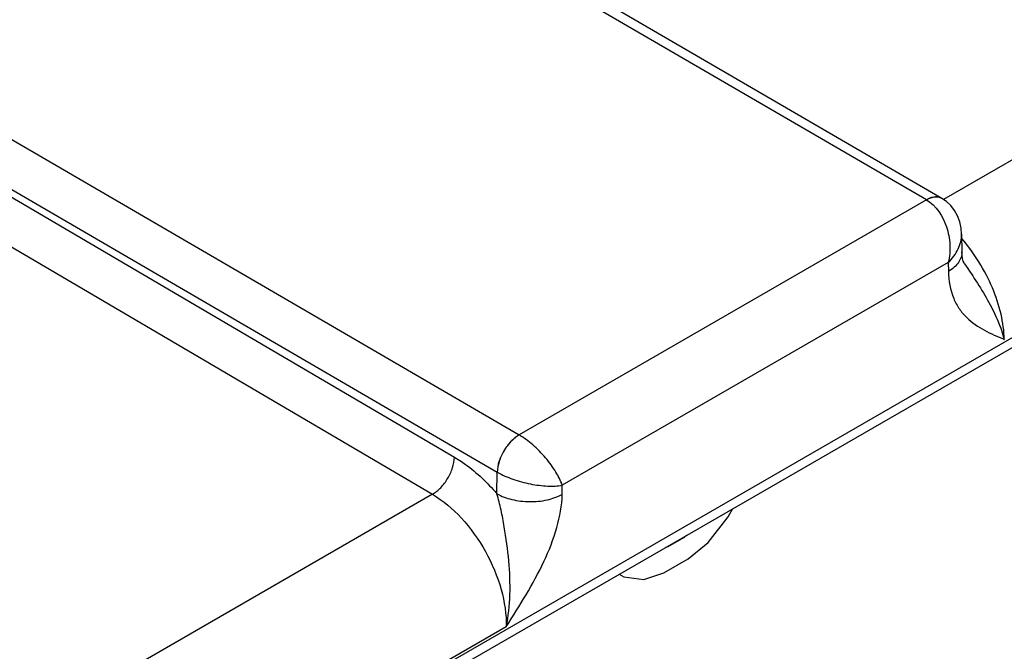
# Model space of a CAD drawing. Header units: inches. Extents: x 0 to 34, y 0 to 22.
# Tile 84 of 168: x 7.556 to 8.036, y 18.645 to 18.953. Entities that reach past the tile are written whole.
import ezdxf

# ---------------------------------------------------------------- set-up
doc = ezdxf.new("R2010")
doc.units = ezdxf.units.IN
doc.header["$LTSCALE"] = 1.87
doc.header["$MEASUREMENT"] = 0
doc.layers.get('0').update_dxf_attribs({"linetype": 'CONTINUOUS'})

msp = doc.modelspace()

# ---------------------------------------------------------------- linework, layer by layer
at = {"color": 7, "linetype": 'CONTINUOUS'}
for p, q in [((4.56377, 16.79056), (8.99215, 19.34746)), ((4.56081, 16.78404), (8.9892, 19.34093)), ((8.00581, 18.8656), (7.70062, 19.04333)), ((8.31711, 19.04438), (8.00658, 18.86508)), ((7.99834, 18.86485), (7.69312, 19.04259)), ((7.49468, 18.92801), (7.79985, 18.75025)), ((7.48403, 18.90988), (7.78917, 18.73213)), ((7.48403, 18.90649), (7.76831, 18.73943)), ((7.47333, 18.88838), (7.75761, 18.72133)), ((7.99834, 18.86485), (7.79985, 18.75025)), ((8.01549, 18.84811), (8.01562, 18.8395)), ((8.00896, 18.83432), (7.8209, 18.72574)), ((8.00896, 18.83432), (8.00903, 18.82997)), ((8.01697, 18.83376), (8.01697, 18.83375)), ((7.78902, 18.72163), (7.78917, 18.73213)), ((7.82083, 18.72131), (7.8209, 18.72574)), ((7.75761, 18.72133), (7.44708, 18.54204)), ((7.90176, 18.7104), (7.90402, 18.71436)), ((7.89198, 18.69783), (7.90176, 18.7104)), ((7.88023, 18.70028), (7.8724, 18.69576)), ((7.87993, 18.70045), (7.88023, 18.70028)), ((7.88142, 18.70131), (7.88023, 18.70028)), ((7.88219, 18.68987), (7.89198, 18.69783)), ((7.8724, 18.69576), (7.87122, 18.69542)), ((7.8721, 18.69593), (7.8724, 18.69576)), ((7.87044, 18.68309), (7.88219, 18.68987)), ((7.84862, 18.68237), (7.85087, 18.68102)), ((7.85087, 18.68102), (7.86066, 18.67974)), ((7.86066, 18.67974), (7.87044, 18.68309)), ((7.79358, 18.65674), (7.47679, 18.47383))]:
    msp.add_line(p, q, dxfattribs=at)
for points in [[(8.01549, 18.84811), (8.01527, 18.85102), (8.01458, 18.85422), (8.01348, 18.85714), (8.01201, 18.85976), (8.0102, 18.86207), (8.00808, 18.86405), (8.00589, 18.86556)], [(8.01697, 18.83375), (8.01668, 18.83424), (8.01632, 18.83508), (8.01598, 18.83623), (8.01573, 18.83775), (8.01562, 18.8395)]]:
    msp.add_lwpolyline(points, dxfattribs=at)
for points, knots in [([(8.00581, 18.8656), (8.00532, 18.86589), (8.00419, 18.86631), (8.0023, 18.86635), (8.00028, 18.86587), (7.99897, 18.86524), (7.99831, 18.86486)], [0, 0, 0, 0, 0.217316, 0.450286, 0.709676, 1, 1, 1, 1]), ([(8.00589, 18.86556), (8.00539, 18.86585), (8.00425, 18.86628), (8.00235, 18.86633), (8.00032, 18.86585), (7.999, 18.86523), (7.99834, 18.86485)], [0, 0, 0, 0, 0.217522, 0.450595, 0.709926, 1, 1, 1, 1]), ([(7.99834, 18.86485), (8.00302, 18.86211), (8.00725, 18.8556), (8.00933, 18.84747), (8.01003, 18.84159), (8.00966, 18.83714), (8.00896, 18.83432)], [0, 0, 0, 0, 0.479289, 0.611923, 0.744389, 1, 1, 1, 1]), ([(8.00896, 18.83432), (8.01092, 18.83625), (8.01415, 18.84044), (8.01552, 18.84567), (8.01549, 18.84811)], [0, 0, 0, 0, 0.52929, 1, 1, 1, 1]), ([(8.03629, 18.79688), (8.03621, 18.80098), (8.03497, 18.8096), (8.03071, 18.82233), (8.02423, 18.83479), (8.01863, 18.84247), (8.01554, 18.84604)], [0, 0, 0, 0, 0.226977, 0.477051, 0.739066, 1, 1, 1, 1]), ([(8.01562, 18.8395), (8.01563, 18.83862), (8.01534, 18.83678), (8.01399, 18.8342), (8.01184, 18.83186), (8.01003, 18.83057), (8.00903, 18.82997)], [0, 0, 0, 0, 0.21857, 0.452166, 0.711185, 1, 1, 1, 1]), ([(8.01697, 18.83375), (8.01904, 18.83058), (8.02321, 18.82441), (8.02883, 18.81511), (8.03329, 18.80598), (8.03547, 18.79985), (8.03629, 18.79688)], [0, 0, 0, 0, 0.272107, 0.534098, 0.778987, 1, 1, 1, 1]), ([(8.00903, 18.82997), (8.0091, 18.82551), (8.01023, 18.81898), (8.0142, 18.81169), (8.01896, 18.80605), (8.02648, 18.80098), (8.03302, 18.79825), (8.03629, 18.79688)], [0, 0, 0, 0, 0.290805, 0.418063, 0.537966, 0.768912, 1, 1, 1, 1]), ([(7.79983, 18.75026), (7.79834, 18.7494), (7.79552, 18.74704), (7.7922, 18.74256), (7.7899, 18.73748), (7.78921, 18.73386), (7.78917, 18.73213)], [0, 0, 0, 0, 0.236844, 0.499187, 0.761971, 1, 1, 1, 1]), ([(7.79985, 18.75025), (7.79837, 18.74938), (7.79556, 18.74701), (7.79226, 18.74253), (7.78997, 18.73744), (7.78928, 18.73382), (7.78924, 18.73209)], [0, 0, 0, 0, 0.23658, 0.498909, 0.76183, 1, 1, 1, 1]), ([(7.8209, 18.72574), (7.82013, 18.72798), (7.81773, 18.73266), (7.81283, 18.73928), (7.80681, 18.74541), (7.80221, 18.74887), (7.79985, 18.75025)], [0, 0, 0, 0, 0.216799, 0.47672, 0.750266, 1, 1, 1, 1]), ([(7.75761, 18.72133), (7.7591, 18.72219), (7.76192, 18.72455), (7.76525, 18.72902), (7.76756, 18.73409), (7.76827, 18.73771), (7.76831, 18.73943)], [0, 0, 0, 0, 0.236981, 0.49946, 0.762231, 1, 1, 1, 1]), ([(7.76831, 18.73943), (7.77015, 18.73835), (7.77779, 18.73333), (7.78447, 18.72694), (7.78902, 18.72163)], [0, 0, 0, 0, 0.234431, 1, 1, 1, 1]), ([(7.78924, 18.73209), (7.79161, 18.73073), (7.79691, 18.72845), (7.8052, 18.72622), (7.81334, 18.72517), (7.81858, 18.72534), (7.8209, 18.72574)], [0, 0, 0, 0, 0.250301, 0.524327, 0.784175, 1, 1, 1, 1]), ([(7.75761, 18.72133), (7.76284, 18.71826), (7.77269, 18.70981), (7.78406, 18.69381), (7.79168, 18.67569), (7.79369, 18.66283), (7.79358, 18.65674)], [0, 0, 0, 0, 0.237053, 0.499139, 0.761692, 1, 1, 1, 1]), ([(7.79358, 18.65674), (7.79465, 18.66189), (7.79579, 18.67265), (7.79508, 18.689), (7.79319, 18.70273), (7.79113, 18.71364), (7.78983, 18.71901), (7.78902, 18.72163)], [0, 0, 0, 0, 0.240925, 0.492181, 0.747196, 0.874582, 1, 1, 1, 1]), ([(7.78902, 18.72163), (7.79128, 18.72033), (7.79653, 18.71841), (7.80492, 18.71743), (7.81331, 18.71823), (7.81857, 18.72005), (7.82083, 18.72131)], [0, 0, 0, 0, 0.237771, 0.501106, 0.76384, 1, 1, 1, 1]), ([(7.79358, 18.65674), (7.79685, 18.6619), (7.80341, 18.67222), (7.81216, 18.68819), (7.81863, 18.70451), (7.82075, 18.71587), (7.82083, 18.72131)], [0, 0, 0, 0, 0.258878, 0.517525, 0.769703, 1, 1, 1, 1])]:
    msp.add_open_spline(points, degree=3, knots=knots, dxfattribs=at)

doc.saveas('drawing.dxf')
